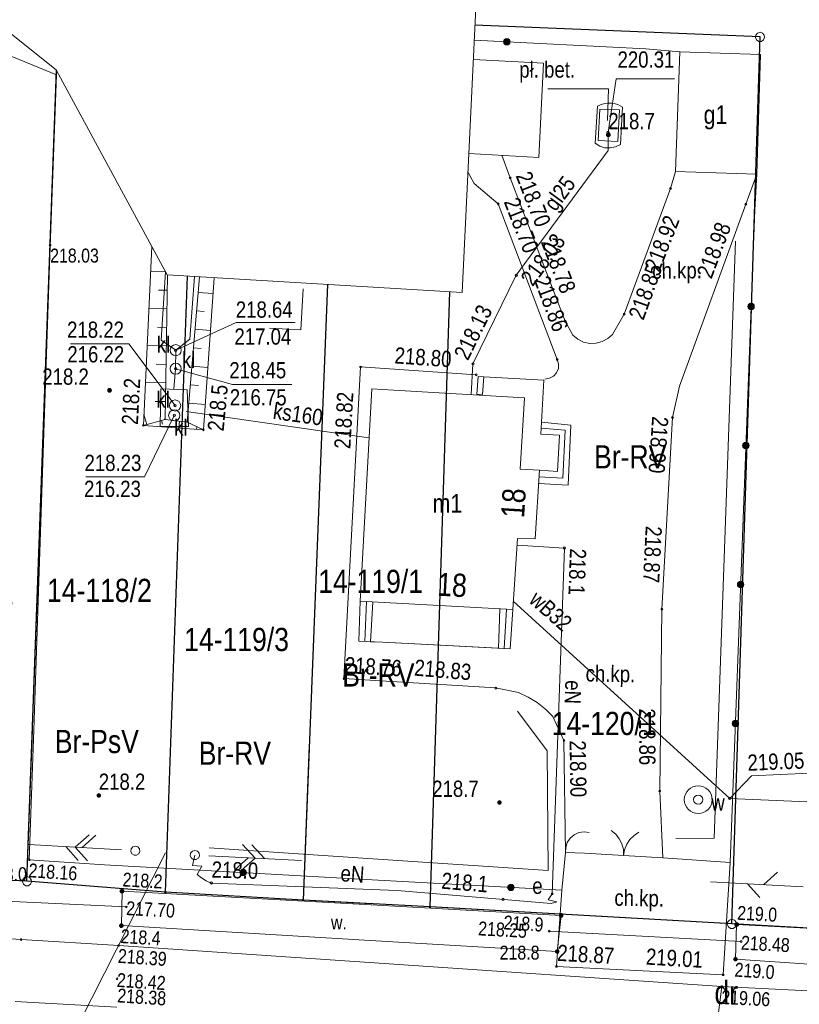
# Model space of a CAD drawing. Header units: metres. Extents: x 0 to 6601798, y -2700 to 5691112.
# Tile 52 of 61: x 6600169 to 6600211, y 5690457 to 5690510. Entities that reach past the tile are written whole.
import ezdxf
from ezdxf.enums import TextEntityAlignment as Align

# ---------------------------------------------------------------- set-up
doc = ezdxf.new("R2010")
doc.units = ezdxf.units.M
doc.header["$MEASUREMENT"] = 0
for name, color, linetype, lineweight in [('Dzialki', 150, 'Continuous', 30), ('EBTPO_L_12', 7, 'Continuous', 5), ('EGBB_E_T_0', 7, 'Continuous', 5), ('EGBB_L_0', 7, 'Continuous', 5), ('KANALIZAC_L_0', 7, 'Continuous', 5), ('Kl_uz', 7, 'Continuous', 5), ('Kontury', 7, 'Continuous', 5), ('Numery_dzialek', 150, 'Continuous', 5), ('Numery_konturow', 7, 'Continuous', 5), ('Numery_uzytkow', 7, 'Continuous', 5), ('OTK_E_T_4', 7, 'Continuous', 5), ('OTK_L_0', 7, 'Continuous', 5), ('OTK_L_5', 7, 'Continuous', 5), ('OTK_L_8', 7, 'Continuous', 5), ('OTO_L_0', 7, 'Continuous', 5), ('OTO_L_1', 7, 'Continuous', 5), ('OTR_T_0', 7, 'Continuous', 5), ('OTR_T_1', 7, 'Continuous', 5), ('OTZ_L_1', 7, 'Continuous', 5), ('Punkty', 7, 'Continuous', 5), ('SDROK_T_1', 7, 'Continuous', 5), ('SDRPK_L_2', 7, 'Continuous', 5), ('SUTP_L_0', 7, 'Continuous', 5), ('SZAPM_T_0', 7, 'Continuous', 5), ('SZOPO_L_0', 7, 'Continuous', 5), ('SZOPO_L_2', 7, 'Continuous', 5), ('SZOPO_T_0', 7, 'Continuous', 5), ('UEEOA_T_3', 7, 'Continuous', 5), ('UEEOA_T_9', 7, 'Continuous', 5), ('UEEOC_T_0', 7, 'Continuous', 5), ('UEEOO_T_0', 7, 'Continuous', 5), ('UEEPON_L_0', 7, 'Continuous', 5), ('UGGOC_T_7', 7, 'Continuous', 5), ('UGGOC_T_8', 7, 'Continuous', 5), ('UGGOO_T_7', 7, 'Continuous', 5), ('UGGPA_L_15', 7, 'Continuous', 5), ('UGGPOL_L_0', 7, 'Continuous', 5), ('UGGPOL_L_3', 7, 'Continuous', 5), ('UKKOA_T_22', 7, 'Continuous', 5), ('UKKOA_T_25', 7, 'Continuous', 5), ('UKKOC_T_8', 7, 'Continuous', 5), ('UKKOO_T_7', 7, 'Continuous', 5), ('UKKPOL_L_0', 7, 'Continuous', 5), ('UTTOA_T_14', 7, 'Continuous', 5), ('UWWOA_T_3', 7, 'Continuous', 5), ('UWWOC_T_1', 7, 'Continuous', 5), ('UWWOO_T_1', 7, 'Continuous', 5), ('UWWPL_L_2', 7, 'Continuous', 5), ('Uzytki', 7, 'Continuous', 5), ('WUKOS_T_1', 7, 'Continuous', 5), ('WUKPS_L_2', 7, 'Continuous', 5), ('WWRPP_T_0', 7, 'Continuous', 5)]:
    doc.layers.add(name, color=color, linetype=linetype, lineweight=lineweight)
doc.styles.add('STYL_ARIAL', font='ARIALN.TTF')

# ---------------------------------------------------------------- blocks, each defined once
blk = doc.blocks.new('GRO')
at = {"color": 7, "flags": 128}
blk.add_lwpolyline([(0, 0.45), (0.318, 0.318), (0.45, 0), (0.318, -0.318), (0, -0.45), (-0.318, -0.318), (-0.45, 0), (-0.318, 0.318), (0, 0.45)], dxfattribs=at)
blk = doc.blocks.new('GRT')
at = {"color": 7, "flags": 128}
blk.add_lwpolyline([(0, 2.5), (1.352, 2.103), (2.274, 1.039), (2.475, -0.356), (1.889, -1.637), (0.704, -2.399), (-0.704, -2.399), (-1.889, -1.637), (-2.475, -0.356), (-2.274, 1.039), (-1.352, 2.103), (0, 2.5)], dxfattribs=at)
blk = doc.blocks.new('403')
at = {"color": 0}
blk.add_circle((0, 0), 0.5, dxfattribs=at)
blk = doc.blocks.new('801')
at = {"color": 0}
for radius in [1, 0.9, 0.8, 0.7, 0.6, 0.5, 0.4, 0.3, 0.2, 0.1]:
    blk.add_circle((0, 0), radius, dxfattribs=at)
blk = doc.blocks.new('625')
at = {"color": 0}
blk.add_circle((0, 0), 0.5, dxfattribs=at)
blk = doc.blocks.new('UGE')
at = {"color": 7, "flags": 128}
blk.add_lwpolyline([(0, 0.625), (0.442, 0.442), (0.625, 0), (0.442, -0.442), (0, -0.625), (-0.442, -0.442), (-0.625, 0), (-0.442, 0.442), (0, 0.625)], dxfattribs=at)
blk = doc.blocks.new('UGW')
at = {"color": 7, "flags": 128}
blk.add_lwpolyline([(0, 0.625), (0.442, 0.442), (0.625, 0), (0.442, -0.442), (0, -0.625), (-0.442, -0.442), (-0.625, 0), (-0.442, 0.442), (0, 0.625)], dxfattribs=at)
blk = doc.blocks.new('UGG')
at = {"color": 7, "flags": 128}
blk.add_lwpolyline([(0, 0.625), (0.442, 0.442), (0.625, 0), (0.442, -0.442), (0, -0.625), (-0.442, -0.442), (-0.625, 0), (-0.442, 0.442), (0, 0.625)], dxfattribs=at)
blk = doc.blocks.new('PLT')
at = {"color": 7, "flags": 128}
for points in [[(37.5, 0), (30.429, 7.071)], [(7.5, 0), (57.5, 0)], [(28.75, 0), (21.679, -7.071)]]:
    blk.add_lwpolyline(points, dxfattribs=at)
blk = doc.blocks.new('BGB')
at = {"color": 7, "flags": 128}
for points in [[(-7.5, 12.99), (-4.963, 11.147), (-2.865, 8.817), (-1.297, 6.101), (-0.328, 3.119), (0, 0)], [(0, 0), (0.328, 3.119), (1.297, 6.101), (2.865, 8.817), (4.963, 11.147), (7.5, 12.99)]]:
    blk.add_lwpolyline(points, dxfattribs=at)
blk = doc.blocks.new('907')
at = {"color": 0}
for radius in [7.5, 2.5]:
    blk.add_circle((0, 0), radius, dxfattribs=at)
blk = doc.blocks.new('2_OTRS')
at = {"color": 7, "flags": 128}
blk.add_lwpolyline([(0, 0.45), (0.318, 0.318), (0.45, 0), (0.318, -0.318), (0, -0.45), (-0.318, -0.318), (-0.45, 0), (-0.318, 0.318), (0, 0.45)], dxfattribs=at)
blk = doc.blocks.new('SLS')
at = {"color": 7, "flags": 128}
blk.add_lwpolyline([(0, 2.5), (1.352, 2.103), (2.274, 1.039), (2.475, -0.356), (1.889, -1.637), (0.704, -2.399), (-0.704, -2.399), (-1.889, -1.637), (-2.475, -0.356), (-2.274, 1.039), (-1.352, 2.103), (0, 2.5)], dxfattribs=at)
blk = doc.blocks.new('PNN')
at = {"color": 7, "flags": 128}
for points in [[(32.5, 0), (25.429, 7.071)], [(7.5, 0), (57.5, 0)], [(32.5, 0), (25.429, -7.071)]]:
    blk.add_lwpolyline(points, dxfattribs=at)
blk = doc.blocks.new('UGK')
at = {"color": 7, "flags": 128}
blk.add_lwpolyline([(0, 0.625), (0.442, 0.442), (0.625, 0), (0.442, -0.442), (0, -0.625), (-0.442, -0.442), (-0.625, 0), (-0.442, 0.442), (0, 0.625)], dxfattribs=at)
blk = doc.blocks.new('WSP')
at = {"color": 7, "flags": 128}
blk.add_lwpolyline([(0, 0.45), (0.318, 0.318), (0.45, 0), (0.318, -0.318), (0, -0.45), (-0.318, -0.318), (-0.45, 0), (-0.318, 0.318), (0, 0.45)], dxfattribs=at)
blk = doc.blocks.new('WSU')
at = {"color": 7, "flags": 128}
blk.add_lwpolyline([(0, 0.45), (0.318, 0.318), (0.45, 0), (0.318, -0.318), (0, -0.45), (-0.318, -0.318), (-0.45, 0), (-0.318, 0.318), (0, 0.45)], dxfattribs=at)
blk = doc.blocks.new('506')
at = {"color": 0}
blk.add_circle((0, 0), 3, dxfattribs=at)

msp = doc.modelspace()

# ---------------------------------------------------------------- linework, layer by layer
at = {"color": 7, "linetype": 'Continuous', "lineweight": 0, "flags": 128}
msp.add_lwpolyline([(6600202.93, 5690706.54), (6600192.79, 5690495.33), (6600176.89, 5690496.29), (6600170.91, 5690507.35), (6600162.66, 5690513.94), (6600148.36, 5690517.54), (6600137.48, 5690514.53), (6600126.14, 5690504.34), (6600121.65, 5690492.89), (6600119.99, 5690466.63), (6600115.64, 5690430.18), (6600142.63, 5690419.44), (6600173.56, 5690407.43), (6600179.09, 5690404.85), (6600184.98, 5690403.27), (6600189.51, 5690403.01), (6600173.29, 5690035.7)], dxfattribs=at)
at = {"layer": 'Dzialki', "linetype": 'Continuous', "flags": 128}
for points in [[(6600208.85, 5690509.12), (6600193.482, 5690509.753)], [(6600207.33, 5690461.28), (6600208.85, 5690509.12)], [(6600169.33, 5690463.58), (6600170.929, 5690507.315)], [(6600176.79, 5690463), (6600177.986, 5690496.224)], [(6600185.531, 5690495.768), (6600184.21, 5690462.57)], [(6600191.06, 5690462.2), (6600192.119, 5690495.371)], [(6600169.33, 5690463.58), (6600169.629, 5690471.758)], [(6600184.541, 5690470.878), (6600184.21, 5690462.57)], [(6600223.3, 5690460.39), (6600207.33, 5690461.28), (6600191.06, 5690462.2), (6600184.21, 5690462.57), (6600176.79, 5690463), (6600169.33, 5690463.58), (6600161.87, 5690463.92), (6600144.89, 5690464.96), (6600141.9, 5690465.14), (6600119.971, 5690466.473)]]:
    msp.add_lwpolyline(points, dxfattribs=at)
at = {"layer": 'EBTPO_L_12', "color": 7, "linetype": 'Continuous', "flags": 128}
for points in [[(6600193.59, 5690489.852), (6600193.659, 5690490.806)], [(6600193.965, 5690490.783), (6600193.659, 5690490.806)], [(6600193.895, 5690489.829), (6600193.965, 5690490.783)], [(6600193.965, 5690490.783), (6600197.197, 5690490.607)], [(6600197.073, 5690488.339), (6600197.197, 5690490.607)], [(6600193.895, 5690489.829), (6600193.59, 5690489.852)], [(6600197.073, 5690488.339), (6600197.038, 5690487.7)], [(6600197.073, 5690488.339), (6600198.652, 5690488.175)], [(6600198.498, 5690484.944), (6600198.652, 5690488.175)], [(6600197.038, 5690487.7), (6600198.043, 5690487.639)], [(6600197.055, 5690488.02), (6600198.348, 5690487.907)], [(6600198.043, 5690487.639), (6600197.926, 5690485.691)], [(6600198.348, 5690487.907), (6600198.212, 5690485.318)], [(6600197.926, 5690485.691), (6600196.952, 5690485.751)], [(6600198.498, 5690484.944), (6600196.908, 5690485.033)], [(6600198.212, 5690485.318), (6600196.93, 5690485.392)], [(6600187.286, 5690478.681), (6600187.226, 5690476.536)], [(6600187.628, 5690478.663), (6600187.541, 5690476.519)], [(6600187.856, 5690476.503), (6600187.971, 5690478.644)], [(6600194.827, 5690478.278), (6600194.744, 5690476.147)], [(6600195.06, 5690476.135), (6600195.172, 5690478.26)], [(6600195.376, 5690476.123), (6600195.517, 5690478.242)], [(6600187.226, 5690476.536), (6600188.497, 5690476.471)], [(6600188.497, 5690476.47), (6600187.856, 5690476.503)], [(6600188.497, 5690476.471), (6600195.376, 5690476.123)], [(6600194.744, 5690476.147), (6600188.5, 5690476.47)]]:
    msp.add_lwpolyline(points, dxfattribs=at)
at = {"layer": 'EGBB_L_0', "color": 7, "linetype": 'Continuous', "flags": 128}
for points in [[(6600204.526, 5690508.317), (6600204.299, 5690501.859)], [(6600208.877, 5690508.179), (6600204.526, 5690508.317)], [(6600197.182, 5690507.711), (6600193.394, 5690507.902)], [(6600208.671, 5690501.711), (6600208.877, 5690508.179)], [(6600196.927, 5690502.623), (6600197.182, 5690507.711)], [(6600193.15, 5690502.837), (6600196.927, 5690502.623)], [(6600204.299, 5690501.859), (6600208.671, 5690501.711)], [(6600187.913, 5690490.141), (6600187.286, 5690478.681)], [(6600189.098, 5690490.072), (6600187.913, 5690490.141)], [(6600196.145, 5690489.663), (6600189.101, 5690490.072)], [(6600195.923, 5690485.814), (6600196.145, 5690489.663)], [(6600196.952, 5690485.751), (6600195.923, 5690485.814)], [(6600196.728, 5690482.057), (6600196.952, 5690485.751)], [(6600195.517, 5690478.242), (6600195.776, 5690482.067)], [(6600195.776, 5690482.067), (6600196.728, 5690482.057)], [(6600187.286, 5690478.681), (6600188.592, 5690478.611)], [(6600188.592, 5690478.611), (6600195.517, 5690478.242)]]:
    msp.add_lwpolyline(points, dxfattribs=at)
at = {"layer": 'KANALIZAC_L_0', "color": 14, "linetype": 'Continuous', "flags": 128}
for points in [[(6600184.101, 5690493.331), (6600184.212, 5690495.529)], [(6600182.403, 5690493.418), (6600184.101, 5690493.331)]]:
    msp.add_lwpolyline(points, dxfattribs=at)
at = {"layer": 'Kontury', "color": 3, "linetype": 'Continuous', "flags": 128}
for points in [[(6600161.87, 5690463.92), (6600169.33, 5690463.58)], [(6600169.33, 5690463.58), (6600176.79, 5690463)], [(6600176.79, 5690463), (6600184.21, 5690462.57)], [(6600184.21, 5690462.57), (6600187.884, 5690462.371)], [(6600186.812, 5690462.429), (6600191.05, 5690462.2)], [(6600191.05, 5690462.2), (6600207.33, 5690461.28)], [(6600207.33, 5690461.28), (6600223.3, 5690460.39)]]:
    msp.add_lwpolyline(points, dxfattribs=at)
at = {"layer": 'OTK_L_0', "color": 7, "linetype": 'Continuous', "flags": 128}
for points in [[(6600169.011, 5690460.439), (6600146.319, 5690461.829)], [(6600174.275, 5690460.122), (6600169.011, 5690460.439)], [(6600187.79, 5690459.198), (6600174.275, 5690460.122)], [(6600206.794, 5690457.899), (6600187.79, 5690459.198)], [(6600206.57, 5690456.21), (6600206.794, 5690457.899)], [(6600206.57, 5690456.21), (6600206.794, 5690457.899)], [(6600206.794, 5690457.899), (6600225.866, 5690456.95)], [(6600168.699, 5690457.089), (6600174.165, 5690456.793)]]:
    msp.add_lwpolyline(points, dxfattribs=at)
at = {"layer": 'OTK_L_5', "color": 7, "linetype": 'Continuous', "flags": 128}
for points in [[(6600174.417, 5690461.187), (6600174.454, 5690463.046)], [(6600174.454, 5690463.046), (6600187.882, 5690462.307)], [(6600187.882, 5690462.307), (6600198.124, 5690461.743)], [(6600198.124, 5690461.743), (6600197.918, 5690459.793)], [(6600187.825, 5690460.392), (6600174.417, 5690461.187)], [(6600207.522, 5690459.38), (6600207.587, 5690461.249)], [(6600207.587, 5690461.249), (6600216.455, 5690460.784)], [(6600197.918, 5690459.793), (6600187.825, 5690460.392)], [(6600216.263, 5690458.788), (6600207.522, 5690459.38)]]:
    msp.add_lwpolyline(points, dxfattribs=at)
at = {"layer": 'OTK_L_8', "color": 7, "linetype": 'Continuous', "flags": 128}
for points in [[(6600174.685, 5690462.197), (6600166.255, 5690462.601)], [(6600207.828, 5690460.334), (6600197.478, 5690460.898)]]:
    msp.add_lwpolyline(points, dxfattribs=at)
at = {"layer": 'OTO_L_0', "color": 7, "linetype": 'Continuous', "flags": 128}
for points in [[(6600170.577, 5690497.892), (6600170.907, 5690507.353)], [(6600169.693, 5690471.754), (6600170.577, 5690497.892)], [(6600169.456, 5690464.738), (6600169.693, 5690471.754)]]:
    msp.add_lwpolyline(points, dxfattribs=at)
at = {"layer": 'OTO_L_1', "color": 7, "linetype": 'Continuous', "flags": 128}
msp.add_lwpolyline([(6600169.456, 5690464.738), (6600173.502, 5690464.459)], dxfattribs=at)
at = {"layer": 'SDROK_T_1', "color": 7, "linetype": 'Continuous', "flags": 128}
for points in [[(6600197.413, 5690506.322), (6600200.671, 5690506.322)], [(6600200.626, 5690504.617), (6600200.671, 5690506.322)]]:
    msp.add_lwpolyline(points, dxfattribs=at)
at = {"layer": 'SDRPK_L_2', "color": 7, "linetype": 'Continuous', "flags": 128}
for points in [[(6600200.12, 5690503.53), (6600200.22, 5690505.23)], [(6600200.22, 5690505.23), (6600201.27, 5690505.19)], [(6600201.27, 5690505.19), (6600201.18, 5690503.48)], [(6600201.18, 5690503.48), (6600200.12, 5690503.53)], [(6600194.921, 5690502.737), (6600195.38, 5690501.53)], [(6600193.102, 5690501.838), (6600193.43, 5690501.21)], [(6600195.38, 5690501.53), (6600198.35, 5690493.8)], [(6600204.02, 5690500.95), (6600204.299, 5690501.859)], [(6600208.671, 5690501.711), (6600208.08, 5690500.1)], [(6600193.43, 5690501.21), (6600194.74, 5690500.12)], [(6600201.53, 5690494.17), (6600204.02, 5690500.95)], [(6600194.74, 5690500.12), (6600197.92, 5690491.73)], [(6600208.08, 5690500.1), (6600204.51, 5690490.29)], [(6600200.9, 5690493.08), (6600201.53, 5690494.17)], [(6600198.35, 5690493.8), (6600198.75, 5690493.03)], [(6600200.9, 5690493.08), (6600200.643, 5690492.851), (6600200.34, 5690492.689), (6600200.008, 5690492.601), (6600199.664, 5690492.593), (6600199.328, 5690492.665), (6600199.017, 5690492.813), (6600198.75, 5690493.03)], [(6600187.31, 5690491.32), (6600186.42, 5690474.51)], [(6600189.148, 5690491.196), (6600187.31, 5690491.32)], [(6600197.92, 5690491.73), (6600197.99, 5690491.491), (6600197.977, 5690491.243), (6600197.882, 5690491.013), (6600197.715, 5690490.828), (6600197.496, 5690490.709), (6600197.25, 5690490.67)], [(6600193.55, 5690490.9), (6600189.151, 5690491.196)], [(6600204.51, 5690490.29), (6600204.13, 5690488.6)], [(6600204.13, 5690488.6), (6600203.56, 5690478.25)], [(6600203.56, 5690478.25), (6600203.44, 5690468.45)], [(6600186.42, 5690474.51), (6600188.405, 5690474.391)], [(6600188.405, 5690474.391), (6600194.59, 5690474.02)], [(6600195.82, 5690473.76), (6600194.59, 5690474.02)], [(6600195.82, 5690473.76), (6600196.34, 5690473.52), (6600196.827, 5690473.22), (6600197.276, 5690472.866), (6600197.68, 5690472.46)], [(6600197.68, 5690472.46), (6600198.28, 5690471.17)], [(6600198.36, 5690465.13), (6600198.28, 5690471.17)], [(6600203.44, 5690468.45), (6600203.6, 5690464.85)], [(6600206.86, 5690458.54), (6600207.24, 5690464.6)], [(6600198.17, 5690463.1), (6600197.88, 5690458.99)], [(6600197.88, 5690458.99), (6600206.86, 5690458.54)]]:
    msp.add_lwpolyline(points, dxfattribs=at)
at = {"layer": 'SUTP_L_0', "color": 30, "linetype": 'Continuous', "flags": 128}
msp.add_lwpolyline([(6600170.182, 5690452.06), (6600176.79, 5690465.12)], dxfattribs=at)
at = {"layer": 'SZOPO_L_0', "color": 7, "linetype": 'Continuous', "flags": 128}
for points in [[(6600202.69, 5690508.48), (6600193.444, 5690508.952)], [(6600204.526, 5690508.317), (6600202.69, 5690508.48)], [(6600208.56, 5690499.79), (6600208.671, 5690501.711)], [(6600207.24, 5690464.6), (6600208.56, 5690499.79)], [(6600198.36, 5690465.13), (6600198.37, 5690465.411), (6600198.457, 5690465.678), (6600198.613, 5690465.912), (6600198.828, 5690466.093), (6600199.084, 5690466.209), (6600199.362, 5690466.25), (6600199.64, 5690466.213)], [(6600198.17, 5690463.1), (6600198.36, 5690465.13)], [(6600198.36, 5690465.13), (6600199.39, 5690465.1)], [(6600199.39, 5690465.1), (6600203.6, 5690464.85)], [(6600203.6, 5690464.85), (6600207.24, 5690464.6)], [(6600173.5, 5690464.46), (6600187.933, 5690463.664)], [(6600187.933, 5690463.664), (6600198.17, 5690463.1)]]:
    msp.add_lwpolyline(points, dxfattribs=at)
at = {"layer": 'SZOPO_L_0', "color": 7, "linetype": 'Continuous'}
for centre, radius in [((6600195.2, 5690508.862), 0.175), ((6600195.2, 5690508.862), 0.158), ((6600195.2, 5690508.862), 0.14), ((6600195.2, 5690508.862), 0.122), ((6600195.2, 5690508.862), 0.105), ((6600195.2, 5690508.862), 0.0875), ((6600195.2, 5690508.862), 0.07), ((6600195.2, 5690508.862), 0.0525), ((6600195.2, 5690508.862), 0.035), ((6600208.365, 5690494.579), 0.175), ((6600208.365, 5690494.579), 0.158), ((6600208.365, 5690494.579), 0.14), ((6600208.365, 5690494.579), 0.122), ((6600208.365, 5690494.579), 0.105), ((6600208.365, 5690494.579), 0.0875), ((6600208.365, 5690494.579), 0.07), ((6600208.365, 5690494.579), 0.0525), ((6600208.365, 5690494.579), 0.035), ((6600208.083, 5690487.084), 0.175), ((6600208.083, 5690487.084), 0.158), ((6600208.083, 5690487.084), 0.14), ((6600208.083, 5690487.084), 0.122), ((6600208.083, 5690487.084), 0.105), ((6600208.083, 5690487.084), 0.0875), ((6600208.083, 5690487.084), 0.07), ((6600208.083, 5690487.084), 0.0525), ((6600208.083, 5690487.084), 0.035), ((6600207.802, 5690479.589), 0.175), ((6600207.802, 5690479.589), 0.158), ((6600207.802, 5690479.589), 0.14), ((6600207.802, 5690479.589), 0.122), ((6600207.802, 5690479.589), 0.105), ((6600207.802, 5690479.589), 0.0875), ((6600207.802, 5690479.589), 0.07), ((6600207.802, 5690479.589), 0.0525), ((6600207.802, 5690479.589), 0.035), ((6600207.521, 5690472.095), 0.175), ((6600207.521, 5690472.095), 0.158), ((6600207.521, 5690472.095), 0.14), ((6600207.521, 5690472.095), 0.122), ((6600207.521, 5690472.095), 0.105), ((6600207.521, 5690472.095), 0.0875), ((6600207.521, 5690472.095), 0.07), ((6600207.521, 5690472.095), 0.0525), ((6600207.521, 5690472.095), 0.035), ((6600180.989, 5690464.047), 0.175), ((6600180.989, 5690464.047), 0.158), ((6600180.989, 5690464.047), 0.14), ((6600180.989, 5690464.047), 0.122), ((6600180.989, 5690464.047), 0.105), ((6600180.989, 5690464.047), 0.0875), ((6600180.989, 5690464.047), 0.07), ((6600180.989, 5690464.047), 0.0525), ((6600180.989, 5690464.047), 0.035), ((6600195.422, 5690463.252), 0.175), ((6600195.422, 5690463.252), 0.158), ((6600195.422, 5690463.252), 0.14), ((6600195.422, 5690463.252), 0.122), ((6600195.422, 5690463.252), 0.105), ((6600195.422, 5690463.252), 0.0875), ((6600195.422, 5690463.252), 0.07), ((6600195.422, 5690463.252), 0.0525), ((6600195.422, 5690463.252), 0.035)]:
    msp.add_circle(centre, radius, dxfattribs=at)
at = {"layer": 'SZOPO_L_2', "color": 7, "linetype": 'Continuous', "flags": 128}
for points in [[(6600206.38, 5690465.9), (6600207.52, 5690498.1)], [(6600197.37, 5690470.61), (6600195.78, 5690472.76)], [(6600197.43, 5690464.17), (6600197.37, 5690470.61)], [(6600204.3, 5690465.88), (6600206.38, 5690465.9)], [(6600179.16, 5690465.38), (6600187.983, 5690464.796)], [(6600187.983, 5690464.796), (6600197.43, 5690464.17)]]:
    msp.add_lwpolyline(points, dxfattribs=at)
at = {"layer": 'UEEPON_L_0', "color": 1, "linetype": 'Continuous', "flags": 128}
for points in [[(6600195.761, 5690481.716), (6600198.301, 5690481.551)], [(6600198.301, 5690481.551), (6600197.64, 5690462.91)], [(6600178.261, 5690464.431), (6600178.38, 5690464.99)], [(6600178.764, 5690464.391), (6600178.261, 5690464.431)], [(6600178.502, 5690463.94), (6600178.764, 5690464.391)], [(6600179.263, 5690463.481), (6600178.995, 5690463.61), (6600178.741, 5690463.764), (6600178.502, 5690463.94)], [(6600179.263, 5690463.481), (6600178.995, 5690463.61), (6600178.741, 5690463.764), (6600178.502, 5690463.94)], [(6600187.91, 5690463.131), (6600179.263, 5690463.481)], [(6600189.286, 5690463.076), (6600187.91, 5690463.131)], [(6600197.588, 5690462.389), (6600189.286, 5690463.076)], [(6600197.64, 5690462.91), (6600197.43, 5690462.572)], [(6600197.43, 5690462.572), (6600197.895, 5690462.481)], [(6600197.895, 5690462.481), (6600197.588, 5690462.389)]]:
    msp.add_lwpolyline(points, dxfattribs=at)
at = {"layer": 'UGGOC_T_8', "color": 2, "linetype": 'Continuous', "flags": 128}
for points in [[(6600200.66, 5690503.98), (6600201.085, 5690506.862)], [(6600201.085, 5690506.862), (6600204.245, 5690506.862)]]:
    msp.add_lwpolyline(points, dxfattribs=at)
at = {"layer": 'UGGPA_L_15', "color": 2, "linetype": 'Continuous', "flags": 128}
for points in [[(6600200.08, 5690505.38), (6600199.96, 5690503.39)], [(6600200.08, 5690505.38), (6600200.339, 5690505.501), (6600200.619, 5690505.557), (6600200.905, 5690505.547), (6600201.18, 5690505.469), (6600201.43, 5690505.33)], [(6600201.32, 5690503.32), (6600201.43, 5690505.33)], [(6600201.32, 5690503.32), (6600201.059, 5690503.191), (6600200.774, 5690503.132), (6600200.484, 5690503.147), (6600200.206, 5690503.235), (6600199.96, 5690503.39)]]:
    msp.add_lwpolyline(points, dxfattribs=at)
at = {"layer": 'UGGPOL_L_0', "color": 2, "linetype": 'Continuous', "flags": 128}
for points in [[(6600195.71, 5690496.27), (6600200.66, 5690503)], [(6600200.66, 5690503), (6600200.66, 5690503.06)], [(6600193.37, 5690491.49), (6600195.71, 5690496.27)], [(6600193.28, 5690489.83), (6600193.37, 5690491.49)]]:
    msp.add_lwpolyline(points, dxfattribs=at)
at = {"layer": 'UGGPOL_L_3', "color": 2, "linetype": 'Continuous', "flags": 128}
msp.add_lwpolyline([(6600200.66, 5690503.06), (6600200.66, 5690503.98)], dxfattribs=at)
at = {"layer": 'UKKOC_T_8', "color": 30, "linetype": 'Continuous', "flags": 128}
for points in [[(6600177.349, 5690492.226), (6600180.604, 5690493.718)], [(6600180.604, 5690493.718), (6600183.796, 5690493.718)], [(6600171.667, 5690492.569), (6600174.826, 5690492.569)], [(6600177.315, 5690489.241), (6600174.826, 5690492.569)], [(6600177.342, 5690491.224), (6600180.41, 5690490.371)], [(6600180.41, 5690490.371), (6600183.602, 5690490.371)], [(6600177.268, 5690488.708), (6600175.664, 5690485.396)], [(6600172.504, 5690485.396), (6600175.664, 5690485.396)]]:
    msp.add_lwpolyline(points, dxfattribs=at)
at = {"layer": 'UKKPOL_L_0', "color": 30, "linetype": 'Continuous', "flags": 128}
for points in [[(6600176.806, 5690496.445), (6600176.565, 5690492.764)], [(6600178.115, 5690492.818), (6600178.366, 5690496.201)], [(6600176.565, 5690492.764), (6600177.349, 5690492.226)], [(6600177.349, 5690492.226), (6600178.115, 5690492.818)], [(6600176.546, 5690490.15), (6600176.501, 5690488.116)], [(6600177.97, 5690490.089), (6600176.546, 5690490.15)], [(6600178.034, 5690488.109), (6600177.97, 5690490.089)], [(6600187.755, 5690487.492), (6600177.919, 5690488.925)], [(6600176.501, 5690488.116), (6600178.034, 5690488.109)]]:
    msp.add_lwpolyline(points, dxfattribs=at)
at = {"layer": 'UKKPOL_L_0', "color": 14, "linetype": 'Continuous', "flags": 128}
for points in [[(6600177.342, 5690491.224), (6600177.349, 5690492.226)], [(6600177.247, 5690490.12), (6600177.342, 5690491.224)]]:
    msp.add_lwpolyline(points, dxfattribs=at)
at = {"layer": 'UWWOC_T_1', "color": 161, "linetype": 'Continuous', "flags": 128}
for points in [[(6600207.214, 5690468.054), (6600208.394, 5690469.275)], [(6600208.394, 5690469.275), (6600211.518, 5690469.405)]]:
    msp.add_lwpolyline(points, dxfattribs=at)
at = {"layer": 'UWWPL_L_2', "color": 161, "linetype": 'Continuous', "flags": 128}
for points in [[(6600195.548, 5690478.695), (6600207.214, 5690468.054)], [(6600207.214, 5690468.054), (6600224.268, 5690467.304)]]:
    msp.add_lwpolyline(points, dxfattribs=at)
at = {"layer": 'Uzytki', "color": 3, "linetype": 'Continuous', "flags": 128}
for points in [[(6600147.7, 5690516.62), (6600170.92, 5690507.07)], [(6600193.482, 5690509.753), (6600208.85, 5690509.12)], [(6600208.85, 5690509.12), (6600207.33, 5690461.28)], [(6600169.33, 5690463.58), (6600170.92, 5690507.07)], [(6600169.33, 5690463.58), (6600169.629, 5690471.758)], [(6600169.33, 5690463.58), (6600161.87, 5690463.92)], [(6600169.33, 5690463.58), (6600161.87, 5690463.92)], [(6600176.79, 5690463), (6600169.33, 5690463.58)], [(6600184.21, 5690462.57), (6600176.79, 5690463)], [(6600187.884, 5690462.372), (6600184.21, 5690462.57)], [(6600191.06, 5690462.2), (6600186.812, 5690462.43)], [(6600207.33, 5690461.28), (6600191.06, 5690462.2)], [(6600207.33, 5690461.28), (6600223.3, 5690460.39)]]:
    msp.add_lwpolyline(points, dxfattribs=at)
at = {"layer": 'WUKPS_L_2', "color": 7, "linetype": 'Continuous', "flags": 128}
for points in [[(6600176.062, 5690497.821), (6600175.61, 5690488.17)], [(6600176.799, 5690496.458), (6600175.999, 5690496.471)], [(6600176.907, 5690496.289), (6600176.78, 5690488.49)], [(6600177.96, 5690488.34), (6600178.625, 5690496.185)], [(6600179.429, 5690496.137), (6600178.84, 5690487.93)], [(6600176.893, 5690495.456), (6600176.423, 5690495.464)], [(6600178.554, 5690495.344), (6600179.367, 5690495.275)], [(6600176.877, 5690494.457), (6600175.905, 5690494.472)], [(6600178.47, 5690494.348), (6600178.883, 5690494.313)], [(6600176.861, 5690493.457), (6600176.36, 5690493.465)], [(6600178.385, 5690493.351), (6600179.224, 5690493.28)], [(6600176.845, 5690492.457), (6600175.811, 5690492.474)], [(6600178.3, 5690492.355), (6600178.727, 5690492.319)], [(6600176.828, 5690491.457), (6600176.296, 5690491.466)], [(6600178.216, 5690491.358), (6600179.081, 5690491.285)], [(6600176.812, 5690490.457), (6600175.718, 5690490.475)], [(6600178.132, 5690490.362), (6600178.57, 5690490.325)], [(6600176.796, 5690489.457), (6600176.233, 5690489.466)], [(6600178.047, 5690489.366), (6600178.938, 5690489.29)], [(6600175.784, 5690488.218), (6600175.637, 5690488.754)], [(6600176.78, 5690488.49), (6600175.61, 5690488.17)], [(6600175.61, 5690488.17), (6600176.78, 5690488.49)], [(6600175.61, 5690488.17), (6600178.84, 5690487.93)], [(6600176.575, 5690488.434), (6600176.628, 5690488.24)], [(6600176.748, 5690488.481), (6600176.737, 5690488.523)], [(6600176.78, 5690488.49), (6600177.96, 5690488.34)], [(6600177.561, 5690488.391), (6600177.515, 5690488.028)], [(6600178.84, 5690487.93), (6600177.96, 5690488.34)], [(6600177.96, 5690488.34), (6600178.84, 5690487.93)], [(6600177.963, 5690488.369), (6600178.004, 5690488.366)], [(6600178.502, 5690488.088), (6600178.442, 5690487.96)]]:
    msp.add_lwpolyline(points, dxfattribs=at)
at = {"layer": 'WUKPS_L_2', "color": 7, "linetype": 'Continuous'}
for p in [(6600175.61, 5690488.17), (6600178.84, 5690487.93)]:
    msp.add_point(p, dxfattribs=at)

# ---------------------------------------------------------------- block references
at = {"layer": 'OTR_T_0', "color": 7, "linetype": 'Continuous', "xscale": 0.1, "yscale": 0.1, "zscale": 0.1, "rotation": 0.0008399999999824}
for name, p in [('2_OTRS', (6600170.577, 5690497.892)), ('2_OTRS', (6600169.456, 5690464.738)), ('2_OTRS', (6600174.685, 5690462.197)), ('403', (6600197.478, 5690460.898)), ('2_OTRS', (6600169.011, 5690460.439)), ('2_OTRS', (6600174.275, 5690460.122)), ('403', (6600207.828, 5690460.334)), ('2_OTRS', (6600174.185, 5690458.324)), ('403', (6600206.794, 5690457.899))]:
    msp.add_blockref(name, p, dxfattribs=at)
at = {"layer": 'OTR_T_1', "color": 7, "linetype": 'Continuous', "xscale": 0.1, "yscale": 0.1, "zscale": 0.1, "rotation": 0.0008399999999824}
for p in [(6600174.454, 5690463.046), (6600198.124, 5690461.743), (6600174.417, 5690461.187), (6600207.587, 5690461.249), (6600197.918, 5690459.793), (6600207.522, 5690459.38)]:
    msp.add_blockref('801', p, dxfattribs=at)
at = {"layer": 'Punkty', "color": 7, "linetype": 'Continuous', "xscale": 0.1, "yscale": 0.1, "zscale": 0.1}
for name, p in [('GRT', (6600208.85, 5690509.12)), ('GRT', (6600169.33, 5690463.58)), ('GRO', (6600176.79, 5690463)), ('GRO', (6600184.21, 5690462.57)), ('GRO', (6600191.06, 5690462.2)), ('GRT', (6600207.33, 5690461.28))]:
    msp.add_blockref(name, p, dxfattribs=at)
at = {"layer": 'SZAPM_T_0', "color": 7, "linetype": 'Continuous', "xscale": 0.1, "yscale": 0.1, "zscale": 0.1, "rotation": 2.33767}
msp.add_blockref('907', (6600205.515, 5690467.984), dxfattribs=at)
at = {"layer": 'SZOPO_T_0', "color": 7, "linetype": 'Continuous', "xscale": 0.1, "yscale": 0.1, "zscale": 0.1, "rotation": 356.6032}
msp.add_blockref('BGB', (6600201.495, 5690464.975), dxfattribs=at)
at = {"layer": 'UEEOA_T_9', "color": 1, "linetype": 'Continuous', "xscale": 0.1, "yscale": 0.1, "zscale": 0.1}
for p, rotation in [((6600175.17, 5690465.23), 176.5864299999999), ((6600178.38, 5690464.99), 357.06814)]:
    msp.add_blockref('PNN', p, dxfattribs=dict(at, rotation=rotation))
for p in [(6600175.17, 5690465.23), (6600178.38, 5690464.99)]:
    msp.add_blockref('SLS', p, dxfattribs=at)
at = {"layer": 'UEEOA_T_9', "color": 7, "linetype": 'Continuous', "xscale": 0.1, "yscale": 0.1, "zscale": 0.1}
msp.add_blockref('625', (6600197.64, 5690462.91), dxfattribs=at)
at = {"layer": 'UEEOC_T_0', "color": 1, "linetype": 'Continuous', "xscale": 0.1, "yscale": 0.1, "zscale": 0.1}
for p, rotation in [((6600198.301, 5690481.551), 2.377769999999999), ((6600179.263, 5690463.481), 2.372049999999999), ((6600194.985, 5690462.601), 2.372049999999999)]:
    msp.add_blockref('UGE', p, dxfattribs=dict(at, rotation=rotation))
at = {"layer": 'UGGOC_T_7', "color": 31, "linetype": 'Continuous', "xscale": 0.1, "yscale": 0.1, "zscale": 0.1}
for p in [(6600195.71, 5690496.27), (6600193.37, 5690491.49)]:
    msp.add_blockref('UGW', p, dxfattribs=at)
at = {"layer": 'UGGOC_T_8', "color": 31, "linetype": 'Continuous', "xscale": 0.1, "yscale": 0.1, "zscale": 0.1, "rotation": 270.00063}
msp.add_blockref('UGG', (6600200.66, 5690503.98), dxfattribs=at)
at = {"layer": 'UKKOA_T_22', "color": 7, "linetype": 'Continuous', "xscale": 0.1, "yscale": 0.1, "zscale": 0.1, "rotation": 2.33767}
for p in [(6600177.349, 5690492.226), (6600177.342, 5690491.224), (6600177.315, 5690489.241), (6600177.268, 5690488.708)]:
    msp.add_blockref('506', p, dxfattribs=at)
at = {"layer": 'UKKOC_T_8', "color": 14, "linetype": 'Continuous', "xscale": 0.1, "yscale": 0.1, "zscale": 0.1}
for p in [(6600177.349, 5690492.226), (6600177.342, 5690491.224), (6600177.315, 5690489.241), (6600177.268, 5690488.708)]:
    msp.add_blockref('UGK', p, dxfattribs=at)
at = {"layer": 'UTTOA_T_14', "color": 30, "linetype": 'Continuous', "xscale": 0.1, "yscale": 0.1, "zscale": 0.1}
for p, rotation in [((6600175.17, 5690465.23), 176.59216), ((6600178.38, 5690464.99), 357.177), ((6600211.92, 5690463.25), 176.95886)]:
    msp.add_blockref('PLT', p, dxfattribs=dict(at, rotation=rotation))
at = {"layer": 'UWWOC_T_1', "color": 4, "linetype": 'Continuous', "xscale": 0.1, "yscale": 0.1, "zscale": 0.1, "rotation": 2.383499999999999}
msp.add_blockref('UGW', (6600207.214, 5690468.054), dxfattribs=at)
at = {"layer": 'WUKOS_T_1', "color": 7, "linetype": 'Continuous', "xscale": 0.1, "yscale": 0.1, "zscale": 0.1}
for name, p in [('403', (6600195.38, 5690501.53)), ('403', (6600204.02, 5690500.95)), ('403', (6600194.74, 5690500.12)), ('403', (6600208.08, 5690500.1)), ('403', (6600201.53, 5690494.17)), ('403', (6600198.35, 5690493.8)), ('WSU', (6600187.31, 5690491.32)), ('403', (6600197.92, 5690491.73)), ('403', (6600193.55, 5690490.9)), ('403', (6600204.13, 5690488.6)), ('403', (6600203.56, 5690478.25)), ('WSU', (6600186.42, 5690474.51)), ('403', (6600194.599, 5690474.001)), ('403', (6600198.28, 5690471.17)), ('403', (6600203.44, 5690468.45)), ('403', (6600197.88, 5690458.99)), ('403', (6600206.86, 5690458.54))]:
    msp.add_blockref(name, p, dxfattribs=at)
at = {"layer": 'WWRPP_T_0', "color": 7, "linetype": 'Continuous', "xscale": 0.1, "yscale": 0.1, "zscale": 0.1}
for p in [(6600200.67, 5690503.84), (6600173.78, 5690490.06), (6600173.2, 5690468.21), (6600194.8, 5690467.83)]:
    msp.add_blockref('801', p, dxfattribs=at)
at = {"layer": 'WWRPP_T_0', "color": 14, "linetype": 'Continuous', "xscale": 0.1, "yscale": 0.1, "zscale": 0.1}
for p in [(6600175.61, 5690488.17), (6600178.84, 5690487.93)]:
    msp.add_blockref('WSP', p, dxfattribs=at)

# ---------------------------------------------------------------- texts
at = {"layer": 'EGBB_E_T_0', "color": 7, "linetype": 'Continuous', "style": 'STYL_ARIAL'}
for s, p in [('g1', (6600206.445, 5690504.933)), ('m1', (6600191.997, 5690483.969))]:
    msp.add_text(s, height=1, dxfattribs=at).set_placement(p, align=Align.MIDDLE_CENTER)
at = {"layer": 'Kl_uz', "color": 7, "linetype": 'Continuous', "style": 'STYL_ARIAL'}
msp.add_text('18', height=1.25, rotation=86.5285, dxfattribs=at).set_placement((6600194.881, 5690483.226), align=Align.TOP_LEFT)
at = {"layer": 'Numery_dzialek', "linetype": 'Continuous', "style": 'STYL_ARIAL'}
for s, p in [('14-119/1', (6600185.028, 5690480.38)), ('14-118/1', (6600162.949, 5690479.75)), ('14-118/2', (6600170.408, 5690479.895)), ('14-119/3', (6600177.801, 5690477.248)), ('14-120/1', (6600197.62, 5690472.718))]:
    msp.add_text(s, height=1.25, dxfattribs=at).set_placement(p, align=Align.TOP_LEFT)
at = {"layer": 'Numery_konturow', "color": 3, "linetype": 'Continuous', "style": 'STYL_ARIAL'}
msp.add_text('Br-PsV', height=1.25, dxfattribs=at).set_placement((6600170.829, 5690471.747), align=Align.TOP_LEFT)
at = {"layer": 'Numery_uzytkow', "color": 3, "linetype": 'Continuous', "style": 'STYL_ARIAL'}
for p in [(6600199.902, 5690487.098), (6600186.326, 5690475.334), (6600178.589, 5690471.114)]:
    msp.add_text('Br-RV', height=1.25, dxfattribs=at).set_placement(p, align=Align.TOP_LEFT)
msp.add_text('dr', height=1.25, dxfattribs=at).set_placement((6600206.391, 5690456.58), align=Align.BOTTOM_LEFT)
at = {"layer": 'OTK_E_T_4', "color": 7, "linetype": 'Continuous', "style": 'STYL_ARIAL'}
msp.add_text('w.', height=0.75, dxfattribs=at).set_placement((6600186.147, 5690461.357), align=Align.MIDDLE_CENTER)
at = {"layer": 'OTR_T_0', "color": 7, "linetype": 'Continuous', "style": 'STYL_ARIAL'}
msp.add_text('218.03', height=0.75, dxfattribs=at).set_placement((6600170.577, 5690497.704), align=Align.TOP_LEFT)
for s, rotation, p in [('218.16', 356.1, (6600169.443, 5690464.551)), ('218.39', 356.1, (6600174.262, 5690459.935)), ('219.06', 357.2, (6600206.785, 5690457.712))]:
    msp.add_text(s, height=0.75, rotation=rotation, dxfattribs=at).set_placement(p, align=Align.TOP_LEFT)
for s, rotation, p in [('217.70', 356.8, (6600174.681, 5690462.135)), ('218.48', 356.9, (6600207.825, 5690460.272)), ('218.42', 356.1, (6600174.181, 5690458.262))]:
    msp.add_text(s, height=0.75, rotation=rotation, dxfattribs=at).set_placement(p, align=Align.MIDDLE_LEFT)
msp.add_text('218.25', height=0.75, rotation=356.9, dxfattribs=at).set_placement((6600196.283, 5690460.9), align=Align.MIDDLE_RIGHT)
msp.add_text('218.38', height=0.75, rotation=356.3, dxfattribs=at).set_placement((6600174.167, 5690456.828), align=Align.BOTTOM_LEFT)
at = {"layer": 'OTR_T_1', "color": 7, "linetype": 'Continuous', "style": 'STYL_ARIAL'}
msp.add_text('218.0', height=0.75, dxfattribs=at).set_placement((6600167.176, 5690464.339), align=Align.TOP_LEFT)
for s, rotation, p in [('218.2', 356.8, (6600174.456, 5690463.081)), ('219.0', 357, (6600207.589, 5690461.284))]:
    msp.add_text(s, height=0.75, rotation=rotation, dxfattribs=at).set_placement(p, align=Align.BOTTOM_LEFT)
msp.add_text('218.9', height=0.75, rotation=356.5876, dxfattribs=at).set_placement((6600197.193, 5690461.611), align=Align.TOP_RIGHT)
for s, rotation, p in [('218.4', 356.6, (6600174.406, 5690461)), ('219.0', 356.1, (6600207.509, 5690459.193))]:
    msp.add_text(s, height=0.75, rotation=rotation, dxfattribs=at).set_placement(p, align=Align.TOP_LEFT)
msp.add_text('218.8', height=0.75, dxfattribs=at).set_placement((6600196.961, 5690459.731), align=Align.MIDDLE_RIGHT)
at = {"layer": 'OTZ_L_1', "color": 7, "linetype": 'Continuous', "style": 'STYL_ARIAL'}
msp.add_text('18', height=1.25, rotation=356.9444, dxfattribs=at).set_placement((6600191.402, 5690478.613), align=Align.BOTTOM_LEFT)
at = {"layer": 'SDROK_T_1', "color": 7, "linetype": 'Continuous', "style": 'STYL_ARIAL'}
msp.add_text('pł. bet.', height=0.875, dxfattribs=at).set_placement((6600198.878, 5690506.663), align=Align.BOTTOM_RIGHT)
for rotation, p in [(0.5729, (6600204.375, 5690496.53)), (359.03, (6600200.786, 5690474.773)), (359.03, (6600202.334, 5690462.675))]:
    msp.add_text('ch.kp.', height=0.875, rotation=rotation, dxfattribs=at).set_placement(p, align=Align.MIDDLE_CENTER)
at = {"layer": 'UEEOA_T_3', "color": 7, "linetype": 'Continuous', "style": 'STYL_ARIAL'}
msp.add_text('e', height=0.875, dxfattribs=at).set_placement((6600197.128, 5690463.337), align=Align.MIDDLE_RIGHT)
at = {"layer": 'UEEOC_T_0', "color": 1, "linetype": 'Continuous', "style": 'STYL_ARIAL'}
for s, rotation, p in [('218.1', 268.0005, (6600198.343, 5690481.55)), ('218.0', 358.205, (6600179.264, 5690463.522))]:
    msp.add_text(s, height=0.875, rotation=rotation, dxfattribs=at).set_placement(p, align=Align.BOTTOM_LEFT)
msp.add_text('218.1', height=0.875, rotation=355.2065, dxfattribs=at).set_placement((6600194.125, 5690462.714), align=Align.BOTTOM_RIGHT)
at = {"layer": 'UEEOO_T_0', "color": 1, "linetype": 'Continuous', "style": 'STYL_ARIAL'}
for rotation, p in [(267.9679, (6600198.091, 5690474.449)), (356.0361, (6600186.191, 5690463.324))]:
    msp.add_text('eN', height=0.875, rotation=rotation, dxfattribs=at).set_placement(p, align=Align.BOTTOM_LEFT)
at = {"layer": 'UGGOC_T_7', "color": 2, "linetype": 'Continuous', "style": 'STYL_ARIAL'}
msp.add_text('218.03', height=0.875, rotation=53.6651, dxfattribs=at).set_placement((6600195.886, 5690496.14), align=Align.TOP_LEFT)
msp.add_text('218.13', height=0.875, rotation=63.9164, dxfattribs=at).set_placement((6600193.333, 5690491.508), align=Align.BOTTOM_LEFT)
at = {"layer": 'UGGOC_T_8', "color": 2, "linetype": 'Continuous', "style": 'STYL_ARIAL'}
msp.add_text('220.31', height=0.875, dxfattribs=at).set_placement((6600201.166, 5690507.203), align=Align.BOTTOM_LEFT)
at = {"layer": 'UGGOO_T_7', "color": 2, "linetype": 'Continuous', "style": 'STYL_ARIAL'}
msp.add_text('gl25', height=0.875, rotation=53.67, dxfattribs=at).set_placement((6600198.041, 5690499.509), align=Align.BOTTOM_LEFT)
at = {"layer": 'UKKOA_T_25', "color": 7, "linetype": 'Continuous', "style": 'STYL_ARIAL'}
for p in [(6600177.051, 5690492.969), (6600178.408, 5690492.134)]:
    msp.add_text('kl', height=0.875, dxfattribs=at).set_placement(p, align=Align.TOP_RIGHT)
msp.add_text('kl', height=0.875, dxfattribs=at).set_placement((6600177.026, 5690488.86), align=Align.BOTTOM_RIGHT)
msp.add_text('kl', height=0.875, dxfattribs=at).set_placement((6600177.268, 5690488.489), align=Align.TOP_LEFT)
at = {"layer": 'UKKOC_T_8', "color": 30, "linetype": 'Continuous', "style": 'STYL_ARIAL'}
for s, p in [('218.64', (6600180.587, 5690494.854)), ('218.22', (6600171.491, 5690493.768)), ('217.04', (6600180.513, 5690493.4)), ('216.22', (6600171.504, 5690492.443)), ('218.45', (6600180.238, 5690491.583)), ('216.75', (6600180.263, 5690490.123)), ('218.23', (6600172.431, 5690486.586)), ('216.23', (6600172.406, 5690485.186))]:
    msp.add_text(s, height=0.875, dxfattribs=at).set_placement(p, align=Align.TOP_LEFT)
at = {"layer": 'UKKOO_T_7', "color": 30, "linetype": 'Continuous', "style": 'STYL_ARIAL'}
msp.add_text('ks160', height=0.875, rotation=351.846, dxfattribs=at).set_placement((6600182.516, 5690488.272), align=Align.BOTTOM_LEFT)
at = {"layer": 'UWWOA_T_3', "color": 7, "linetype": 'Continuous', "style": 'STYL_ARIAL'}
msp.add_text('w', height=0.875, dxfattribs=at).set_placement((6600206.944, 5690467.12), align=Align.BOTTOM_RIGHT)
at = {"layer": 'UWWOC_T_1', "color": 161, "linetype": 'Continuous', "style": 'STYL_ARIAL'}
msp.add_text('219.05', height=0.875, rotation=2.3822, dxfattribs=at).set_placement((6600208.202, 5690469.275), align=Align.BOTTOM_LEFT)
at = {"layer": 'UWWOO_T_1', "color": 161, "linetype": 'Continuous', "style": 'STYL_ARIAL'}
msp.add_text('wB32', height=0.875, rotation=318.574, dxfattribs=at).set_placement((6600196.163, 5690478.464), align=Align.BOTTOM_LEFT)
at = {"layer": 'WUKOS_T_1', "color": 7, "linetype": 'Continuous', "style": 'STYL_ARIAL'}
for s, rotation, p in [('218.70', 291.4947, (6600195.418, 5690501.545)), ('218.70', 291.4287, (6600194.778, 5690500.135)), ('218.76', 356.5678, (6600186.422, 5690474.551)), ('218.90', 270.7588, (6600198.321, 5690471.171)), ('218.87', 356.7039, (6600197.882, 5690459.031))]:
    msp.add_text(s, height=0.875, rotation=rotation, dxfattribs=at).set_placement(p, align=Align.BOTTOM_LEFT)
for s, rotation, p in [('218.92', 68.5695, (6600203.715, 5690499.574)), ('218.87', 267.1707, (6600203.41, 5690479.651)), ('218.86', 270.2811, (6600203.214, 5690469.841))]:
    msp.add_text(s, height=0.875, rotation=rotation, dxfattribs=at).set_placement(p, align=Align.TOP_RIGHT)
for s, rotation, p in [('218.78', 291.2057, (6600197.885, 5690495.113)), ('218.98', 69.4252, (6600207.552, 5690498.811)), ('218.86', 290.4005, (6600197.473, 5690493.049)), ('218.80', 355.9495, (6600192.164, 5690491.039)), ('218.82', 86.8432, (6600187.192, 5690489.932)), ('218.83', 355.1737, (6600193.215, 5690474.159)), ('219.01', 356.6452, (6600205.722, 5690458.648))]:
    msp.add_text(s, height=0.875, rotation=rotation, dxfattribs=at).set_placement(p, align=Align.BOTTOM_RIGHT)
for s, rotation, p in [('218.85', 70.3053, (6600201.736, 5690494.096)), ('218.90', 266.0714, (6600203.912, 5690488.615))]:
    msp.add_text(s, height=0.875, rotation=rotation, dxfattribs=at).set_placement(p, align=Align.TOP_LEFT)
at = {"layer": 'WWRPP_T_0', "color": 7, "linetype": 'Continuous', "style": 'STYL_ARIAL'}
for s, p in [('218.7', (6600200.67, 5690503.881)), ('218.2', (6600173.2, 5690468.251))]:
    msp.add_text(s, height=0.875, dxfattribs=at).set_placement(p, align=Align.BOTTOM_LEFT)
for s, p in [('218.2', (6600172.664, 5690490.101)), ('218.7', (6600193.684, 5690467.871))]:
    msp.add_text(s, height=0.875, dxfattribs=at).set_placement(p, align=Align.BOTTOM_RIGHT)
msp.add_text('218.2', height=0.875, rotation=86.9494, dxfattribs=at).set_placement((6600175.569, 5690488.172), align=Align.BOTTOM_LEFT)
msp.add_text('218.5', height=0.875, rotation=84.6035, dxfattribs=at).set_placement((6600179.058, 5690487.909), align=Align.TOP_LEFT)

doc.saveas('drawing.dxf')
